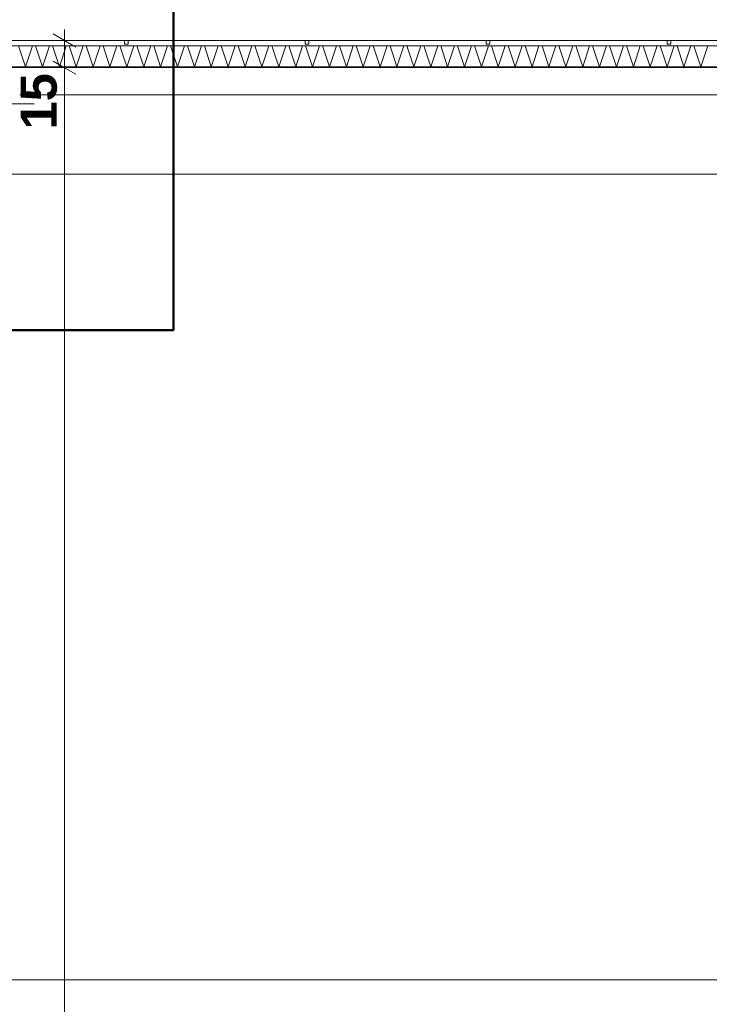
# Model space of a CAD drawing. Extents: x -7314 to 11761, y 144 to 9383.
# Tile 184 of 193: x 6044 to 6425, y 8239 to 8783. Entities that reach past the tile are written whole.
import ezdxf
from ezdxf.xclip import XClip

# ---------------------------------------------------------------- set-up
doc = ezdxf.new("R2010")
doc.units = 0
doc.header["$MEASUREMENT"] = 0
doc.header["$XCLIPFRAME"] = 0
doc.linetypes.add('Krawędzie ukryte', pattern=[68, 48, -20])
doc.linetypes.add('Wipeout_Contour', pattern=[20000, 0, -20000])
for name, color, linetype in [('FORMA - Arch 01 - 220-A Ściany', 7, 'Continuous'), ('FORMA - Arch 01 - 410-K Osie', 7, 'Continuous'), ('FORMA - Arch 01 - 440-K Słupy', 7, 'Continuous'), ('FORMA - Arch 02 - Ściany zewnętrzne', 7, 'Continuous'), ('FORMA - Arch 04 - Wymiary ogólne', 7, 'Continuous')]:
    doc.layers.add(name, color=color, linetype=linetype)
doc.styles.add('STYL_AUTOMATYCZNY_9', font='arial.ttf')

# ---------------------------------------------------------------- blocks, each defined once
blk = doc.blocks.new('*X412')
at = {"layer": 'FORMA - Arch 01 - 220-A Ściany', "color": 7, "linetype": 'Continuous', "lineweight": 5, "ltscale": 0.025}
for p, q in [((6047.3, 8757.4), (6043.47, 8768.9)), ((6051.13, 8768.9), (6047.3, 8757.4)), ((6056.63, 8757.4), (6052.8, 8768.9)), ((6060.47, 8768.9), (6056.63, 8757.4)), ((6065.97, 8757.4), (6062.13, 8768.9)), ((6069.8, 8768.9), (6065.97, 8757.4)), ((6075.3, 8757.4), (6071.47, 8768.9)), ((6079.13, 8768.9), (6075.3, 8757.4)), ((6084.63, 8757.4), (6080.8, 8768.9)), ((6088.47, 8768.9), (6084.63, 8757.4)), ((6093.97, 8757.4), (6090.13, 8768.9)), ((6097.8, 8768.9), (6093.97, 8757.4)), ((6103.3, 8757.4), (6099.47, 8768.9)), ((6107.13, 8768.9), (6103.3, 8757.4)), ((6112.63, 8757.4), (6108.8, 8768.9)), ((6116.47, 8768.9), (6112.63, 8757.4)), ((6121.97, 8757.4), (6118.13, 8768.9)), ((6125.8, 8768.9), (6121.97, 8757.4)), ((6131.3, 8757.4), (6127.47, 8768.9)), ((6135.13, 8768.9), (6131.3, 8757.4)), ((6140.63, 8757.4), (6136.8, 8768.9)), ((6144.47, 8768.9), (6140.63, 8757.4)), ((6149.97, 8757.4), (6146.13, 8768.9)), ((6153.8, 8768.9), (6149.97, 8757.4)), ((6159.3, 8757.4), (6155.47, 8768.9)), ((6163.13, 8768.9), (6159.3, 8757.4)), ((6168.63, 8757.4), (6164.8, 8768.9)), ((6172.47, 8768.9), (6168.63, 8757.4)), ((6177.97, 8757.4), (6174.13, 8768.9)), ((6181.8, 8768.9), (6177.97, 8757.4)), ((6187.3, 8757.4), (6183.47, 8768.9)), ((6191.13, 8768.9), (6187.3, 8757.4)), ((6196.63, 8757.4), (6192.8, 8768.9)), ((6200.47, 8768.9), (6196.63, 8757.4)), ((6205.97, 8757.4), (6202.13, 8768.9)), ((6209.8, 8768.9), (6205.97, 8757.4)), ((6215.3, 8757.4), (6211.47, 8768.9)), ((6219.13, 8768.9), (6215.3, 8757.4)), ((6224.63, 8757.4), (6220.8, 8768.9)), ((6228.47, 8768.9), (6224.63, 8757.4)), ((6233.97, 8757.4), (6230.13, 8768.9)), ((6237.8, 8768.9), (6233.97, 8757.4)), ((6243.3, 8757.4), (6239.47, 8768.9)), ((6247.13, 8768.9), (6243.3, 8757.4)), ((6252.63, 8757.4), (6248.8, 8768.9)), ((6256.47, 8768.9), (6252.63, 8757.4)), ((6261.97, 8757.4), (6258.13, 8768.9)), ((6265.8, 8768.9), (6261.97, 8757.4)), ((6271.3, 8757.4), (6267.47, 8768.9)), ((6275.13, 8768.9), (6271.3, 8757.4)), ((6280.63, 8757.4), (6276.8, 8768.9)), ((6284.47, 8768.9), (6280.63, 8757.4)), ((6289.97, 8757.4), (6286.13, 8768.9)), ((6293.8, 8768.9), (6289.97, 8757.4)), ((6299.3, 8757.4), (6295.47, 8768.9)), ((6303.13, 8768.9), (6299.3, 8757.4)), ((6308.63, 8757.4), (6304.8, 8768.9)), ((6312.47, 8768.9), (6308.63, 8757.4)), ((6317.97, 8757.4), (6314.13, 8768.9)), ((6321.8, 8768.9), (6317.97, 8757.4)), ((6327.3, 8757.4), (6323.47, 8768.9)), ((6331.13, 8768.9), (6327.3, 8757.4)), ((6336.63, 8757.4), (6332.8, 8768.9)), ((6340.47, 8768.9), (6336.63, 8757.4)), ((6345.97, 8757.4), (6342.13, 8768.9)), ((6349.8, 8768.9), (6345.97, 8757.4)), ((6355.3, 8757.4), (6351.47, 8768.9)), ((6359.13, 8768.9), (6355.3, 8757.4)), ((6364.63, 8757.4), (6360.8, 8768.9)), ((6368.47, 8768.9), (6364.63, 8757.4)), ((6373.97, 8757.4), (6370.13, 8768.9)), ((6377.8, 8768.9), (6373.97, 8757.4)), ((6383.3, 8757.4), (6379.47, 8768.9)), ((6387.13, 8768.9), (6383.3, 8757.4)), ((6392.63, 8757.4), (6388.8, 8768.9)), ((6396.47, 8768.9), (6392.63, 8757.4)), ((6401.97, 8757.4), (6398.13, 8768.9)), ((6405.8, 8768.9), (6401.97, 8757.4)), ((6411.3, 8757.4), (6407.47, 8768.9)), ((6415.13, 8768.9), (6411.3, 8757.4)), ((6420.63, 8757.4), (6416.8, 8768.9)), ((6424.47, 8768.9), (6420.63, 8757.4))]:
    blk.add_line(p, q, dxfattribs=at)
blk = doc.blocks.new('Rysunek_1_1', base_point=(4185.3, -5972.4))
at = {"layer": 'FORMA - Arch 01 - 440-K Słupy', "color": 1, "linetype": 'Continuous', "lineweight": 13, "ltscale": 0.025}
blk.add_line((6037.04, 8736.9), (6052.04, 8736.9), dxfattribs=at)
at = {"layer": 'FORMA - Arch 04 - Wymiary ogólne', "color": 154, "linetype": 'Continuous', "lineweight": 13, "ltscale": 0.025}
for p, q in [((6544.23, 8698), (5055.71, 8698)), ((6544.23, 8253.04), (5055.71, 8253.04))]:
    blk.add_line(p, q, dxfattribs=at)
at = {"color": 254, "linetype": 'Wipeout_Contour', "lineweight": 0, "ltscale": 43325.107899}
blk.add_wipeout([(9134.24, 8771.9), (2018.1, 8771.9), (2018.1, 8768.9), (9134.24, 8768.9)], dxfattribs=at).dxf.layer = 'FORMA - Arch 01 - 220-A Ściany'
at = {"color": 254, "linetype": 'Wipeout_Contour', "lineweight": 0, "ltscale": 43120.144104}
blk.add_wipeout([(6044.04, 8756.9), (6044.04, 8741.9), (6544.23, 8741.9), (6544.23, 8756.9)], dxfattribs=at).dxf.layer = 'FORMA - Arch 02 - Ściany zewnętrzne'
at = {"layer": 'FORMA - Arch 01 - 220-A Ściany', "color": 7, "linetype": 'Continuous', "lineweight": 18, "ltscale": 0.025}
blk.add_line((6805.94, 8768.9), (2018.1, 8768.9), dxfattribs=at)
at = {"layer": 'FORMA - Arch 02 - Ściany zewnętrzne', "color": 7, "linetype": 'Continuous', "lineweight": 13, "ltscale": 0.025, "flags": 128}
for points in [[(6544.23, 8756.9), (6044.04, 8756.9)], [(6044.04, 8741.9), (6544.23, 8741.9)]]:
    blk.add_lwpolyline(points, dxfattribs=at)
at = {"layer": 'FORMA - Arch 04 - Wymiary ogólne', "color": 154, "linetype": 'Continuous', "lineweight": 13, "insert": (6064.81, 8722.78), "char_height": 20, "width": 30.509, "attachment_point": 7, "rotation": 90, "style": 'STYL_AUTOMATYCZNY_9'}
blk.add_mtext('\\A1;{\\pql;\\fArial|b1|i0|c238|p0;\\W1.000000;15}', dxfattribs=at)
at = {"color": 254, "linetype": 'Wipeout_Contour', "lineweight": 0, "ltscale": 43325.107899}
blk.add_wipeout([(9134.24, 8771.9), (2018.1, 8771.9), (2018.1, 8768.9), (9134.24, 8768.9)], dxfattribs=at).dxf.layer = 'FORMA - Arch 01 - 220-A Ściany'
at = {"color": 254, "linetype": 'Wipeout_Contour', "lineweight": 0, "ltscale": 42749.479137}
blk.add_wipeout([(5397.51, 8756.9), (6800.94, 8756.9), (6800.94, 8757.4), (5397.51, 8757.4)], dxfattribs=at).dxf.layer = 'FORMA - Arch 01 - 220-A Ściany'
at = {"layer": 'FORMA - Arch 01 - 220-A Ściany', "linetype": 'Continuous', "lineweight": 5}
h = blk.add_hatch(dxfattribs=at)
h.set_pattern_fill('Aluminium_0001', style=0, pattern_type=2)
h.set_pattern_definition([(45, (4185.3, -5972.398), (-17.67767, 17.67767), []), (45, (4181.764, -5968.863), (-17.67767, 17.67767), []), (45, (4178.229, -5965.327), (-17.67767, 17.67767), [])])
h.paths.add_polyline_path([(5397.51, 8756.9), (6800.94, 8756.9), (6800.94, 8757.4), (5397.51, 8757.4)])
at = {"layer": 'FORMA - Arch 01 - 220-A Ściany', "color": 7, "linetype": 'Continuous', "lineweight": 13, "ltscale": 0.025}
blk.add_line((9134.24, 8771.9), (2018.1, 8771.9), dxfattribs=at)
at = {"layer": 'FORMA - Arch 01 - 220-A Ściany', "color": 7, "linetype": 'Continuous', "lineweight": 18, "ltscale": 0.025, "flags": 128}
blk.add_lwpolyline([(9134.24, 8771.9), (9134.24, 8768.9), (2018.1, 8768.9), (2018.1, 8771.9)], close=True, dxfattribs=at)
at = {"color": 254, "linetype": 'Wipeout_Contour', "lineweight": 0, "ltscale": 43325.107899}
blk.add_wipeout([(9134.24, 8771.9), (2018.1, 8771.9), (2018.1, 8768.9), (9134.24, 8768.9)], dxfattribs=at).dxf.layer = 'FORMA - Arch 01 - 220-A Ściany'
at = {"layer": 'FORMA - Arch 01 - 220-A Ściany', "color": 7, "linetype": 'Continuous', "lineweight": 18, "ltscale": 0.025}
blk.add_line((9134.24, 8768.9), (5387.51, 8768.9), dxfattribs=at)
at = {"color": 254, "linetype": 'Wipeout_Contour', "lineweight": 0, "ltscale": 43325.107899}
blk.add_wipeout([(9134.24, 8771.9), (2018.1, 8771.9), (2018.1, 8768.9), (9134.24, 8768.9)], dxfattribs=at).dxf.layer = 'FORMA - Arch 01 - 220-A Ściany'
at = {"layer": 'FORMA - Arch 01 - 220-A Ściany', "color": 7, "linetype": 'Continuous', "lineweight": 13, "ltscale": 0.025}
blk.add_line((9134.24, 8771.9), (2018.1, 8771.9), dxfattribs=at)
at = {"layer": 'FORMA - Arch 01 - 220-A Ściany', "color": 7, "linetype": 'Continuous', "lineweight": 18, "ltscale": 0.025, "flags": 128}
blk.add_lwpolyline([(9134.24, 8771.9), (9134.24, 8768.9), (2018.1, 8768.9), (2018.1, 8771.9)], close=True, dxfattribs=at)
at = {"color": 254, "linetype": 'Wipeout_Contour', "lineweight": 0, "ltscale": 42769.175919}
blk.add_wipeout([(5397.51, 8757.4), (6800.94, 8757.4), (6800.94, 8768.9), (5397.51, 8768.9)], dxfattribs=at).dxf.layer = 'FORMA - Arch 01 - 220-A Ściany'
at = {"layer": 'FORMA - Arch 01 - 220-A Ściany', "color": 7, "linetype": 'Continuous', "lineweight": 25, "ltscale": 0.025}
blk.add_line((5397.51, 8757.4), (6800.94, 8757.4), dxfattribs=at)
at = {"layer": 'FORMA - Arch 01 - 220-A Ściany', "color": 7, "linetype": 'Continuous', "lineweight": 15, "ltscale": 0.025, "flags": 128}
blk.add_lwpolyline([(5397.51, 8756.9), (6800.94, 8756.9)], dxfattribs=at)
at = {"layer": 'FORMA - Arch 01 - 410-K Osie', "color": 7, "linetype": 'Krawędzie ukryte', "lineweight": 13, "ltscale": 0.025}
blk.add_line((9416.23, 8756.9), (587.6, 8756.9), dxfattribs=at)
at = {"layer": 'FORMA - Arch 04 - Wymiary ogólne', "color": 154, "linetype": 'Continuous', "lineweight": 13, "ltscale": 0.025}
for p, q in [((6062.56, 8760.51), (6075.06, 8753.29)), ((6078.18, 8756.9), (6059.43, 8756.9)), ((6068.81, 7291.41), (6068.81, 8756.9))]:
    blk.add_line(p, q, dxfattribs=at)
at = {"color": 7, "linetype": 'Continuous', "lineweight": 13, "ltscale": 0.025}
blk.add_blockref('*X412', (0, 0), dxfattribs=at)
at = {"color": 254, "linetype": 'Wipeout_Contour', "lineweight": 0, "ltscale": 43325.107899}
blk.add_wipeout([(9134.24, 8771.9), (2018.1, 8771.9), (2018.1, 8768.9), (9134.24, 8768.9)], dxfattribs=at).dxf.layer = 'FORMA - Arch 01 - 220-A Ściany'
at = {"color": 254, "linetype": 'Wipeout_Contour', "lineweight": 0, "ltscale": 42741.001387}
blk.add_wipeout([(6101.95, 8771.9), (6101.95, 8769.9), (6103.95, 8769.9), (6103.95, 8771.9)], dxfattribs=at).dxf.layer = 'FORMA - Arch 01 - 220-A Ściany'
at = {"color": 254, "linetype": 'Wipeout_Contour', "lineweight": 0, "ltscale": 42970.718224}
blk.add_wipeout([(6201.95, 8771.9), (6201.95, 8769.9), (6203.95, 8769.9), (6203.95, 8771.9)], dxfattribs=at).dxf.layer = 'FORMA - Arch 01 - 220-A Ściany'
at = {"color": 254, "linetype": 'Wipeout_Contour', "lineweight": 0, "ltscale": 43202.917145}
blk.add_wipeout([(6301.95, 8771.9), (6301.95, 8769.9), (6303.95, 8769.9), (6303.95, 8771.9)], dxfattribs=at).dxf.layer = 'FORMA - Arch 01 - 220-A Ściany'
at = {"color": 254, "linetype": 'Wipeout_Contour', "lineweight": 0, "ltscale": 43437.558346}
blk.add_wipeout([(6401.95, 8771.9), (6401.95, 8769.9), (6403.95, 8769.9), (6403.95, 8771.9)], dxfattribs=at).dxf.layer = 'FORMA - Arch 01 - 220-A Ściany'
at = {"layer": 'FORMA - Arch 01 - 220-A Ściany', "color": 7, "linetype": 'Continuous', "lineweight": 18, "ltscale": 0.025}
blk.add_line((9134.24, 8768.9), (2018.1, 8768.9), dxfattribs=at)
at = {"color": 254, "linetype": 'Wipeout_Contour', "lineweight": 0, "ltscale": 43325.107899}
blk.add_wipeout([(9134.24, 8771.9), (2018.1, 8771.9), (2018.1, 8768.9), (9134.24, 8768.9)], dxfattribs=at).dxf.layer = 'FORMA - Arch 01 - 220-A Ściany'
at = {"layer": 'FORMA - Arch 01 - 220-A Ściany', "color": 7, "linetype": 'Continuous', "lineweight": 13, "ltscale": 0.025}
blk.add_line((9134.24, 8771.9), (2018.1, 8771.9), dxfattribs=at)
at = {"layer": 'FORMA - Arch 01 - 220-A Ściany', "color": 7, "linetype": 'Continuous', "lineweight": 18, "ltscale": 0.025, "flags": 128}
blk.add_lwpolyline([(9134.24, 8771.9), (9134.24, 8768.9), (2018.1, 8768.9), (2018.1, 8771.9)], close=True, dxfattribs=at)
at = {"layer": 'FORMA - Arch 04 - Wymiary ogólne', "color": 154, "linetype": 'Continuous', "lineweight": 13, "ltscale": 0.025}
for p, q in [((6075.06, 8768.29), (6062.56, 8775.51)), ((6068.81, 8771.9), (6068.81, 8778.01)), ((6078.18, 8771.9), (6059.43, 8771.9)), ((6068.81, 8756.9), (6068.81, 8771.9))]:
    blk.add_line(p, q, dxfattribs=at)
at = {"color": 254, "linetype": 'Wipeout_Contour', "lineweight": 0, "ltscale": 42741.001387}
blk.add_wipeout([(6101.95, 8771.9), (6101.95, 8769.9), (6103.95, 8769.9), (6103.95, 8771.9)], dxfattribs=at).dxf.layer = 'FORMA - Arch 01 - 220-A Ściany'
at = {"color": 254, "linetype": 'Wipeout_Contour', "lineweight": 0, "ltscale": 42970.718224}
blk.add_wipeout([(6201.95, 8771.9), (6201.95, 8769.9), (6203.95, 8769.9), (6203.95, 8771.9)], dxfattribs=at).dxf.layer = 'FORMA - Arch 01 - 220-A Ściany'
at = {"color": 254, "linetype": 'Wipeout_Contour', "lineweight": 0, "ltscale": 43202.917145}
blk.add_wipeout([(6301.95, 8771.9), (6301.95, 8769.9), (6303.95, 8769.9), (6303.95, 8771.9)], dxfattribs=at).dxf.layer = 'FORMA - Arch 01 - 220-A Ściany'
at = {"color": 254, "linetype": 'Wipeout_Contour', "lineweight": 0, "ltscale": 43437.558346}
blk.add_wipeout([(6401.95, 8771.9), (6401.95, 8769.9), (6403.95, 8769.9), (6403.95, 8771.9)], dxfattribs=at).dxf.layer = 'FORMA - Arch 01 - 220-A Ściany'
at = {"layer": 'FORMA - Arch 01 - 220-A Ściany', "color": 7, "linetype": 'Continuous', "lineweight": 13, "ltscale": 0.025}
for p, q in [((6101.95, 8771.9), (6103.95, 8771.9)), ((6201.95, 8771.9), (6203.95, 8771.9)), ((6301.95, 8771.9), (6303.95, 8771.9)), ((6401.95, 8771.9), (6403.95, 8771.9))]:
    blk.add_line(p, q, dxfattribs=at)
at = {"layer": 'FORMA - Arch 01 - 220-A Ściany', "color": 7, "linetype": 'Continuous', "lineweight": 18, "ltscale": 0.025, "flags": 128}
for points in [[(6101.95, 8771.9), (6101.95, 8769.9), (6103.95, 8769.9), (6103.95, 8771.9)], [(6201.95, 8771.9), (6201.95, 8769.9), (6203.95, 8769.9), (6203.95, 8771.9)], [(6301.95, 8771.9), (6301.95, 8769.9), (6303.95, 8769.9), (6303.95, 8771.9)], [(6401.95, 8771.9), (6401.95, 8769.9), (6403.95, 8769.9), (6403.95, 8771.9)]]:
    blk.add_lwpolyline(points, close=True, dxfattribs=at)

msp = doc.modelspace()

# ---------------------------------------------------------------- block references
at = {"lineweight": 20}
ref = msp.add_blockref('Rysunek_1_1', (4185.29965, -5972.39804), dxfattribs=at)
XClip(ref).set_block_clipping_path([(254.0251470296, 246.5573808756), (9689.7973583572, 9358.9497337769)])

# ---------------------------------------------------------------- next in the draw order: linework, layer by layer
at = {"lineweight": 50}
msp.add_lwpolyline([(6129.04065, 8861.89689), (6129.04065, 8611.89689), (5929.04065, 8611.89689), (5929.04065, 8861.89689), (6129.04065, 8861.89689)], dxfattribs=at)

doc.saveas('drawing.dxf')
